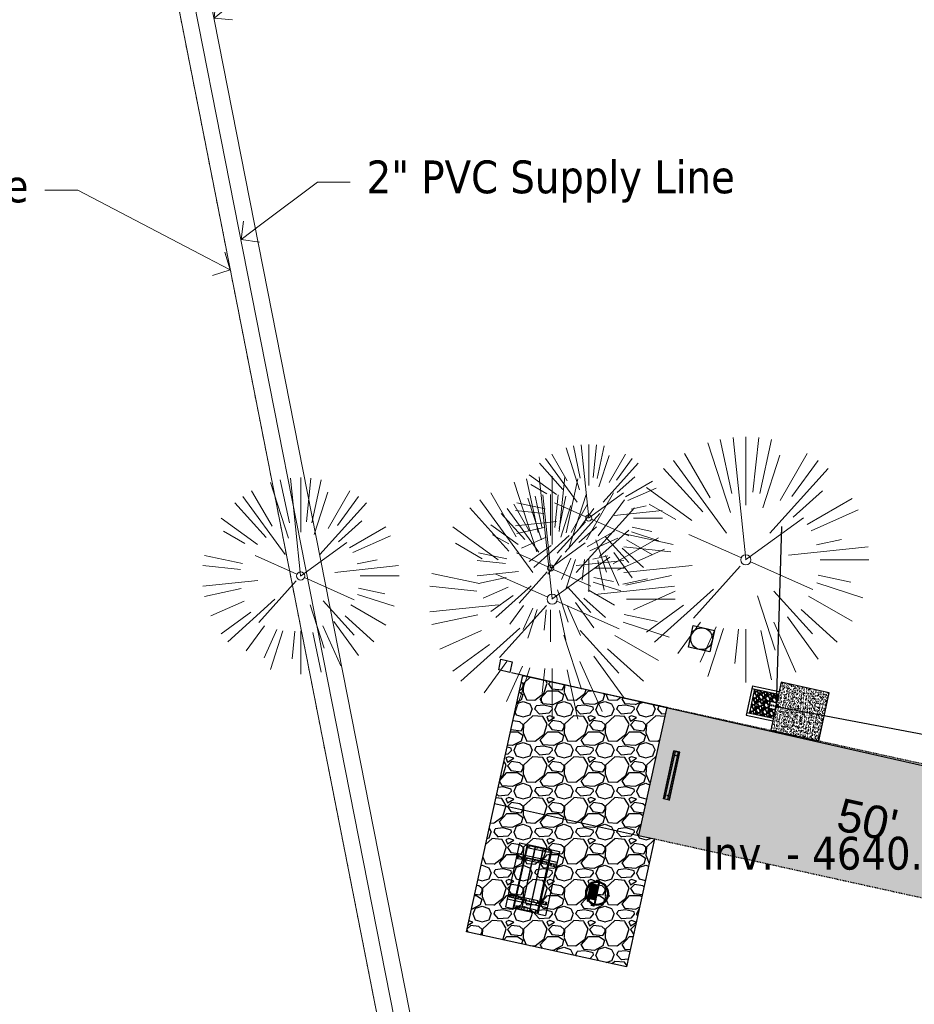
# Model space of a CAD drawing. Header units: feet. Extents: x 1134296 to 1140710, y 647902 to 649877.
# Tile 17 of 66: x 1134699 to 1134808, y 648589 to 648709. Entities that reach past the tile are written whole.
import ezdxf
from ezdxf import colors
from ezdxf.entities.mleader import LeaderData, LeaderLine
from ezdxf.lldxf.tags import DXFTag
from ezdxf.math import Vec2, Vec3

# ---------------------------------------------------------------- set-up
doc = ezdxf.new("R2010")
doc.units = ezdxf.units.FT
doc.header["$MEASUREMENT"] = 0
for name, pattern in [('HIDDEN4', [0.095, 0.05, -0.045]), ('PHANTOM2', [1.25, 0.625, -0.125, 0.125, -0.125, 0.125, -0.125]), ('RAD', [0.13, 0.08, -0.05])]:
    doc.linetypes.add(name, pattern=pattern)
for name, color, linetype in [('-AGGREGATE', 8, 'Continuous'), ('-BOLTS-LAGS-SCREWS', 7, 'Continuous'), ('-CONCRETE', 9, 'Continuous'), ('-HARDWARE', 7, 'Continuous'), ('-TIMBER', 6, 'Continuous'), ('-WOOD', 5, 'Continuous'), ('C-CAMPSITE-PADS', 6, 'Continuous'), ('C-PRKG-ASPH', 5, 'Continuous'), ('C-PRKG-GRVL', 8, 'Continuous'), ('C-PRKG-WHEL-STOP', 5, 'Continuous'), ('C-ROAD-GRVL', 1, 'RAD'), ('C-SWLK-CONC', 5, 'Continuous'), ('C-SWLK-CONC-PATT', 5, 'Continuous'), ('C-SWLK-GRVL-PATT', 8, 'Continuous'), ('C-UTIL-ELEC-MEP', 7, 'UGE (.5x)'), ('C-UTIL-HYDRANT', 5, 'Continuous'), ('C-UTIL-WATER-MEP', 7, 'WATER (.5x)'), ('G-TEXT-ST02', 2, 'Continuous'), ('G-XREF', 7, 'Continuous')]:
    doc.layers.add(name, color=color, linetype=linetype)
for name, color, linetype, lineweight in [('-ANGLE-IRON', 8, 'Continuous', 25), ('V-ANNO-TEXT', 8, 'Continuous', 13), ('V-SITE-VEGE', 8, 'Continuous', 18), ('V-UTIL-WATR-LINE', 8, 'WATER', 15)]:
    doc.layers.add(name, color=color, linetype=linetype, lineweight=lineweight)
doc.styles.add('Arial', font='arial.ttf', dxfattribs={"height": 180})
doc.styles.add('SEI-Dim & Leader', font='tahoma.ttf')
doc.styles.get("Standard").update_dxf_attribs({"font": 'arial.ttf'})
tags = doc.linetypes.add('UGE (.5x)', pattern='A,0.75,-0.2,["UGE",Standard,S=0.08,R=0,X=-0.1,Y=-0.04],-0.2', length=1.15).pattern_tags.tags
tags[6] = DXFTag(74, 10)
tags = doc.linetypes.add('WATER', pattern='A,1.5,-0.2,["W",Standard,S=0.08,R=0,X=-0.1,Y=-0.04],-0.05', length=1.75).pattern_tags.tags
tags[6] = DXFTag(74, 10)
tags = doc.linetypes.add('WATER (.5x)', pattern='A,0.75,-0.2,["W",Standard,S=0.08,R=0,X=-0.1,Y=-0.04],-0.05', length=1).pattern_tags.tags
tags[6] = DXFTag(74, 10)

# ---------------------------------------------------------------- blocks, each defined once
blk = doc.blocks.new('V-SITE-VEGE-Coniferious Tree 2')
at = {"color": 0, "linetype": 'ByBlock'}
for p, q in [((-0.0575, 0.2704), (-0.104, 0.4891)), ((-0.0003, 0.0026), (-0.0523, 0.4973)), ((0, 0.2219), (0, 0.5)), ((0.0289, 0.2753), (0.0522, 0.4973)), ((0.0572, 0.2693), (0.1039, 0.4891)), ((-0.0626, 0.1926), (-0.1545, 0.4755)), ((-0.0791, 0.1089), (-0.2939, 0.4045)), ((-0.146, 0.2528), (-0.25, 0.433)), ((0.0685, 0.211), (0.1382, 0.4256)), ((0.1391, 0.2411), (0.25, 0.433)), ((0.1869, 0.2573), (0.2939, 0.4045)), ((-0.1757, 0.1951), (-0.3346, 0.3716)), ((0.0978, 0.1086), (0.3345, 0.3716)), ((-0.2201, 0.1599), (-0.4046, 0.2939)), ((0.192, 0.1729), (0.3116, 0.2806)), ((0.2488, 0.1436), (0.433, 0.25)), ((-0.2844, 0.1642), (-0.3931, 0.227)), ((0.2659, 0.1184), (0.4568, 0.2034)), ((-0.0009, -0.0007), (0.235, 0.1707)), ((-0.2961, 0.0629), (-0.4891, 0.1039)), ((-0.0199, 0.0089), (-0.2319, 0.1032)), ((0.2873, 0.0611), (0.3885, 0.0826)), ((-0.306, 0.0322), (-0.4973, 0.0523)), ((0.1731, 0.0182), (0.4972, 0.0523)), ((0.3025, 0), (0.5, 0)), ((-0.2183, -0.0229), (-0.4973, -0.0523)), ((-0.023, -0.0255), (-0.2138, -0.2374)), ((0.0185, -0.0083), (0.272, -0.1211)), ((-0.3022, -0.0642), (-0.4891, -0.1039)), ((0.2936, -0.0624), (0.4274, -0.0908)), ((-0.132, -0.1189), (-0.3716, -0.3346)), ((0.2891, -0.094), (0.4755, -0.1545)), ((-0.2881, -0.1283), (-0.4568, -0.2034)), ((0.0478, -0.1473), (0.1192, -0.3671)), ((0.1144, -0.1271), (0.2718, -0.3019)), ((0.2555, -0.1475), (0.433, -0.25)), ((-0.2545, -0.1849), (-0.4046, -0.2939)), ((0.1689, -0.2325), (0.2939, -0.4045)), ((0.2254, -0.2029), (0.3716, -0.3346)), ((-0.1843, -0.2536), (-0.2767, -0.3808)), ((-0.1214, -0.2725), (-0.1856, -0.4168)), ((-0.091, -0.2799), (-0.1545, -0.4755)), ((0.1131, -0.2541), (0.2033, -0.4568)), ((-0.0297, -0.2818), (-0.0443, -0.4216)), ((0, -0.2818), (0, -0.5)), ((0.061, -0.2873), (0.1039, -0.4891))]:
    blk.add_line(p, q, dxfattribs=at)
blk.add_circle((0, 0), 0.0208)
blk = doc.blocks.new('_Open90')
at = {"color": 0, "linetype": 'ByBlock', "lineweight": -2}
for p, q in [((-0.5, 0.5), (0, 0)), ((0, 0), (-1, 0)), ((0, 0), (-0.5, -0.5))]:
    blk.add_line(p, q, dxfattribs=at)
blk = doc.blocks.new('Wheel_Stop')
for points in [[(-36, 6.75), (36, 6.75)], [(-36, -2.25), (-36, 6.75)], [(-35.625, 4.5), (-36, 6.75)], [(-35.625, 0), (-36, -2.25)], [(-35.955, 6.48), (35.955, 6.48)], [(-35.625, 4.5), (-35.625, 0)], [(-35.625, 4.5), (35.625, 4.5)], [(-35.625, 0), (35.625, 0)], [(35.625, 4.5), (36, 6.75)], [(35.625, 4.5), (35.625, 0)], [(35.625, 0), (36, -2.25)], [(36, -2.25), (36, 6.75)], [(-36, -2.25), (36, -2.25)], [(-35.955, -1.98), (35.955, -1.98)]]:
    blk.add_lwpolyline(points)
for centre in [(-30, 2.25), (30, 2.25)]:
    blk.add_circle(centre, 0.5)
blk = doc.blocks.new('10FT_Precast Table')
at = {"layer": '-ANGLE-IRON'}
for p, q in [((-43.5, 15.3), (-46.5, 15.3)), ((-46.5, 15.3), (-46.5, -15.3)), ((-43.5, -15.3), (-43.5, 15.3)), ((-28.5, 21.1), (-28.5, 27.6)), ((-28.5, 27.6), (-24.5, 27.6)), ((-24.5, 21.1), (-28.5, 21.1)), ((-25.5, 15.3), (-28.5, 15.3)), ((-28.5, 15.3), (-28.5, -15.3)), ((-25.5, -15.3), (-25.5, 15.3)), ((-24.5, 27.6), (-24.5, 21.1)), ((28.5, 21.1), (28.5, 27.6)), ((28.5, 27.6), (32.5, 27.6)), ((32.5, 21.1), (28.5, 21.1)), ((32.5, 15.3), (29.5, 15.3)), ((29.5, 15.3), (29.5, -15.3)), ((32.5, 27.6), (32.5, 21.1)), ((32.5, -15.3), (32.5, 15.3)), ((46.5, 15.3), (43.5, 15.3)), ((43.5, 15.3), (43.5, -15.3)), ((46.5, -15.3), (46.5, 15.3)), ((-46.5, -15.3), (-43.5, -15.3)), ((-28.5, -15.3), (-25.5, -15.3)), ((-28.5, -27.6), (-28.5, -21.1)), ((-28.5, -21.1), (-24.5, -21.1)), ((-24.5, -27.6), (-28.5, -27.6)), ((-24.5, -21.1), (-24.5, -27.6)), ((28.5, -27.6), (28.5, -21.1)), ((28.5, -21.1), (32.5, -21.1)), ((32.5, -27.6), (28.5, -27.6)), ((29.5, -15.3), (32.5, -15.3)), ((32.5, -21.1), (32.5, -27.6)), ((43.5, -15.3), (46.5, -15.3))]:
    blk.add_line(p, q, dxfattribs=at)
at = {"layer": '-BOLTS-LAGS-SCREWS'}
for centre in [(-26.5, 26.1), (-26.5, 22.6), (30.5, 26.1), (30.5, 22.6), (-45, 14.3), (-45, 8.8), (-45, 2.8), (-27, 14.3), (-27, 8.8), (-27, 2.8), (31, 14.3), (31, 8.8), (31, 2.8), (45, 14.3), (45, 8.8), (45, 2.8), (-45, -2.8), (-45, -8.8), (-45, -14.3), (-27, -2.8), (-27, -8.8), (-27, -14.3), (31, -2.8), (31, -8.8), (31, -14.3), (45, -2.8), (45, -8.8), (45, -14.3), (-26.5, -22.6), (-26.5, -26.1), (30.5, -22.6), (30.5, -26.1)]:
    blk.add_circle(centre, 0.156, dxfattribs=at)
at = {"layer": '-CONCRETE'}
for p, q in [((-32, -30), (-32, 30)), ((-28.5, 30), (-28.5, 27.6)), ((32.5, 30), (32.5, 27.6)), ((36, -30), (36, 30)), ((-28.5, -27.1), (-28.5, 27.1)), ((32.5, -27.1), (32.5, 27.1)), ((-28.5, -30), (-28.5, -27.6)), ((32.5, -27.6), (32.5, -30))]:
    blk.add_line(p, q, dxfattribs=at)
at = {"layer": '-TIMBER'}
for p, q in [((-48, 18.7), (-48, 30)), ((-48, 30), (48, 30)), ((48, 18.7), (48, 30)), ((-48, 18.7), (48, 18.7)), ((-48, 5.9), (-48, 17.1)), ((-48, 17.1), (48, 17.1)), ((48, 17.1), (48, 5.9)), ((-48, 5.9), (48, 5.9)), ((-48, -5.6), (-48, 5.6)), ((-48, 5.6), (48, 5.6)), ((48, 5.6), (48, -5.6)), ((48, -5.6), (-48, -5.6)), ((-48, -17.1), (-48, -5.9)), ((48, -5.9), (-48, -5.9)), ((48, -5.9), (48, -17.1)), ((48, -17.1), (-48, -17.1)), ((-48, -30), (-48, -18.7)), ((-48, -18.7), (48, -18.7)), ((48, -30), (48, -18.7)), ((-48, -30), (48, -30))]:
    blk.add_line(p, q, dxfattribs=at)
blk = doc.blocks.new('*X1280')
at = {"color": 0}
for p, q in [((146.1, 353.6), (146.1, 353.7)), ((146.1, 352.9), (146.8, 353.6)), ((146.1, 352.5), (146.8, 353.3)), ((146.1, 351.8), (146.8, 352.6)), ((146.1, 351.5), (146.8, 352.2)), ((146.1, 350.8), (146.8, 351.5)), ((146.3, 350.7), (146.8, 351.2))]:
    blk.add_line(p, q, dxfattribs=at)
blk = doc.blocks.new('Pilot Rocks FS-30_18_PA')
at = {"layer": '-HARDWARE'}
for p, q in [((-8.8, 0), (-17.9, 0)), ((-17.9, 0), (-12.8, 0)), ((-10.2, 0), (10.2, 0)), ((8.8, 0), (17.9, 0)), ((12.8, 0), (17.9, 0)), ((-18.9, -1.4), (-18.9, -1)), ((-18.9, -1.4), (-18.9, -1)), ((-18.9, -4.6), (-18.9, -1.4)), ((-18.9, -1.4), (-18.9, -1.4)), ((-18.2, -1.4), (-18.2, -1)), ((-18.2, -1), (-18.2, -1.4)), ((-18.2, -1.4), (-18.1, -1.4)), ((-18.1, -1.4), (-18.1, -4.6)), ((-8.8, -0.6), (-17.9, -0.6)), ((-13.3, -0.6), (-17.9, -0.6)), ((-10.2, -0.6), (10.2, -0.6)), ((-10.2, -0.6), (-10.2, -11.3)), ((-10.2, -11.3), (-10.2, -14.8)), ((-10.2, -13.7), (-10.2, -14.8)), ((-9.5, -0.6), (-9.5, -11.3)), ((-9.5, -11.3), (-9.5, -14.8)), ((-9.5, -11.6), (9.5, -11.6)), ((-9.5, -12.3), (9.5, -12.3)), ((-8.8, -0.6), (-8.8, -11.6)), ((-8.3, -0.6), (-8.3, -11.6)), ((-7.5, -0.6), (-7.5, -11.6)), ((-7, -0.6), (-7, -11.6)), ((-6.2, -0.6), (-6.2, -11.6)), ((-5.7, -0.6), (-5.7, -11.6)), ((-4.9, -0.6), (-4.9, -11.6)), ((-4.3, -0.6), (-4.3, -11.6)), ((-3.6, -0.6), (-3.6, -11.6)), ((-3, -0.6), (-3, -11.6)), ((-2.2, -0.6), (-2.2, -11.6)), ((-1.7, -0.6), (-1.7, -11.6)), ((-0.9, -0.6), (-0.9, -11.6)), ((-0.4, -0.6), (-0.4, -11.6)), ((0.4, -0.6), (0.4, -11.6)), ((0.9, -0.6), (0.9, -11.6)), ((1.7, -0.6), (1.7, -11.6)), ((2.2, -0.6), (2.2, -11.6)), ((3, -0.6), (3, -11.6)), ((3.6, -0.6), (3.6, -11.6)), ((4.3, -0.6), (4.3, -11.6)), ((4.9, -0.6), (4.9, -11.6)), ((5.7, -0.6), (5.7, -11.6)), ((6.2, -0.6), (6.2, -11.6)), ((7, -0.6), (7, -11.6)), ((7.5, -0.6), (7.5, -11.6)), ((8.3, -0.6), (8.3, -11.6)), ((8.8, -0.6), (8.8, -11.6)), ((17.9, -0.6), (8.8, -0.6)), ((9.5, -0.6), (9.5, -11.3)), ((9.5, -11.3), (9.5, -14.8)), ((10.2, -0.6), (10.2, -11.3)), ((10.2, -11.3), (10.2, -14.8)), ((10.2, -14.8), (10.2, -13.7)), ((18.1, -4.6), (18.1, -1.4)), ((18.1, -1.4), (18.2, -1.4)), ((18.9, -4.6), (18.1, -4.6)), ((18.2, -1.4), (18.2, -1)), ((18.2, -1.4), (18.2, -1)), ((18.9, -1.4), (18.9, -1)), ((18.9, -1), (18.9, -1.4)), ((18.9, -1.4), (18.9, -1.4)), ((18.9, -1.4), (18.9, -4.6)), ((-9.5, -14.8), (-9.5, -14.5)), ((9.5, -14.5), (9.5, -14.8))]:
    blk.add_line(p, q, dxfattribs=at)
at = {"layer": '-HARDWARE', "flags": 128}
for points in [[(0, 18.2, 1), (-0.6, 18.2), (-0.6, 15, 1), (0, 15), (0, 18.2)], [(-11.8, -8.9, -1), (-11.3, -9.4), (-13.5, -11.7, -1), (-14, -11.3), (-11.8, -8.9)], [(11.8, -8.9, 1), (11.3, -9.4), (13.5, -11.7, 1), (14, -11.3), (11.8, -8.9)]]:
    blk.add_lwpolyline(points, format="xyb", dxfattribs=at)
at = {"layer": '-HARDWARE'}
for points in [[(-18.9, -4.6), (-18.9, -1.4), (-18.1, -1.4), (-18.1, -4.6)], [(-7.5, -11.6), (-8.3, -11.6), (-8.3, -0.6), (-7.5, -0.6)], [(-6.2, -11.6), (-7, -11.6), (-7, -0.6), (-6.2, -0.6)], [(-4.9, -11.6), (-5.7, -11.6), (-5.7, -0.6), (-4.9, -0.6)], [(-3.6, -11.6), (-4.3, -11.6), (-4.3, -0.6), (-3.6, -0.6)], [(-2.2, -11.6), (-3, -11.6), (-3, -0.6), (-2.2, -0.6)], [(-0.9, -11.6), (-1.7, -11.6), (-1.7, -0.6), (-0.9, -0.6)], [(-0.4, -11.6), (0.4, -11.6), (0.4, -0.6), (-0.4, -0.6)], [(0.9, -11.6), (1.7, -11.6), (1.7, -0.6), (0.9, -0.6)], [(2.2, -11.6), (3, -11.6), (3, -0.6), (2.2, -0.6)], [(3.6, -11.6), (4.3, -11.6), (4.3, -0.6), (3.6, -0.6)], [(4.9, -11.6), (5.7, -11.6), (5.7, -0.6), (4.9, -0.6)], [(6.2, -11.6), (7, -11.6), (7, -0.6), (6.2, -0.6)], [(7.5, -11.6), (8.3, -11.6), (8.3, -0.6), (7.5, -0.6)], [(18.9, -4.6), (18.9, -1.4), (18.1, -1.4), (18.1, -4.6)]]:
    blk.add_lwpolyline(points, close=True, dxfattribs=at)
for centre, radius, start, end in [((0, 0), 17.1, 0.1484, 179.8516), ((0, 0), 15.7, 0.161, 179.839), ((-17.9, -1), 1, 90, 180), ((-17.9, -1), 1, 90, 180), ((17.9, -1), 1, 0, 90), ((17.9, -1), 1, 0, 90), ((-17.9, -1), 0.333, 90, 180), ((-17.9, -1), 0.333, 90, 180), ((0, 0), 17.1, 182.0901, 220.7491), ((0, 0), 15.7, 182.2674, 220.2248), ((0, 0), 17.1, 220.7491, 233.2978), ((0, 0), 15.7, 220.2248, 229.5861), ((-9.9, -11.6), 0.333, 0, 180), ((0, 0), 15.7, 232.704, 307.296), ((0, 0), 17.1, 236.0414, 303.9586), ((9.9, -11.6), 0.333, 0, 180), ((0, 0), 15.7, 310.4139, 319.7752), ((0, 0), 17.1, 306.7022, 319.2509), ((0, 0), 15.7, 319.7752, 357.7326), ((0, 0), 17.1, 319.2509, 357.9099), ((17.9, -1), 0.333, 0, 90), ((17.9, -1), 0.333, 0, 90), ((-9.9, -14.8), 0.333, 180, 0), ((-9.9, -14.8), 0.333, 180, 0), ((9.9, -14.8), 0.333, 180, 0), ((9.9, -14.8), 0.333, 180, 0)]:
    blk.add_arc(centre, radius, start, end, dxfattribs=at)
at = {"layer": '-HARDWARE', "rotation": 180}
for p, xscale, yscale, zscale in [((137.7, 372.6), 1.066666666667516, 1.066666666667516, 1.066666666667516), ((-137.7, 372.6), -1.066666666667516, 1.066666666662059, 1.066666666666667)]:
    blk.add_blockref('*X1280', p, dxfattribs=dict(at, xscale=xscale, yscale=yscale, zscale=zscale))
blk = doc.blocks.new('HYDRANT & PAD')
at = {"layer": '-AGGREGATE'}
h = blk.add_hatch(dxfattribs=at)
h.set_pattern_fill('GRAVEL', color=256, scale=10)
h.paths.add_polyline_path([(18, 72), (18, 108), (-18, 108), (-18, 72), (-4.8, 72), (-4.8, 81.6), (4.8, 81.6), (4.8, 72)])
at = {"layer": 'C-SWLK-CONC-PATT'}
h = blk.add_hatch(dxfattribs=at)
h.set_pattern_fill('AR-CONC', color=256)
h.set_pattern_definition([(50, (-9267.939, -358120.348), (7.17260183, -0.62752135), [0.75, -8.25]), (355, (-9267.939, -358120.348), (-1.38751334, 7.52192134), [0.6, -6.6]), (100.4514445, (-9267.341, -358120.4), (5.78508847, 6.89439991), [0.63740192, -7.01142112]), (46.1842, (-9267.939, -358118.348), (10.6724133, -1.6551928), [1.125, -12.375]), (96.6356355, (-9267.05, -358118.486), (9.34661946, 9.741186), [0.95610342, -10.5171376]), (351.184164, (-9267.939, -358118.348), (9.34661945, 9.741186), [0.9, -9.9]), (21, (-9266.939, -358118.848), (5.96907052, -4.02618891), [0.75, -8.25]), (326, (-9266.939, -358118.848), (2.43315332, 7.25150045), [0.6, -6.6]), (71.4514447, (-9266.4415, -358119.1835), (8.40222377, 3.22531153), [0.6374019, -7.01142112]), (37.5, (-9267.939, -358120.348), (0.121598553, 3.328938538), [0, -6.52, 0, -6.7, 0, -6.625]), (7.5, (-9267.939, -358120.348), (2.630695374, 3.94411712), [0, -3.82, 0, -6.37, 0, -2.525]), (327.5, (-9270.169, -358120.348), (5.338224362, -0.225548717), [0, -2.5, 0, -7.8, 0, -10.35]), (317.5, (-9271.169, -358120.348), (5.831861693, 1.001049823), [0, -3.25, 0, -5.18, 0, -7.35])])
h.paths.add_polyline_path([(36, 72), (-0.5, 72), (-1.8, 72), (-5.8, 72), (-36, 72), (-36, 0), (36, 0)])
at = {"layer": '-HARDWARE'}
for p, q in [((-0.9, 70.2), (-0.9, 69.5)), ((-0.1, 68.2), (-0.2, 71.2)), ((-0.2, 71.2), (0.3, 71.2)), ((0.3, 71.2), (0.2, 68.2)), ((0.9, 70.2), (0.9, 69.5))]:
    blk.add_line(p, q, dxfattribs=at)
for points in [[(-0.8, 82.6), (-0.8, 82)], [(0.8, 82), (-0.8, 82)], [(-0.6, 81.6), (-0.6, 82)], [(0.6, 81.6), (0.6, 82)], [(0.7, 82.6), (0.7, 82)]]:
    blk.add_lwpolyline(points, dxfattribs=at)
at = {"layer": '-HARDWARE', "linetype": 'HIDDEN4'}
for points in [[(-0.6, 81.6), (-0.6, 72.1)], [(0.6, 81.6), (0.6, 72)]]:
    blk.add_lwpolyline(points, dxfattribs=at)
at = {"layer": '-HARDWARE'}
blk.add_lwpolyline([(0.9, 69.5), (0.8, 68.6, 0.013614), (0.8, 68.5), (0.8, 68.1, -0.014895), (0.8, 68.1), (0.8, 67.7, -0.39687), (0.4, 67.4), (-0.5, 67.4, -0.39687), (-0.8, 67.7), (-0.8, 68.1, -0.014895), (-0.8, 68.1), (-0.8, 68.5, 0.013614), (-0.8, 68.6), (-0.9, 69.5)], format="xyb", dxfattribs=at)
for centre, radius, start, end in [((0, 71), 1.2, 284.4558, 262.278), ((0, 82.6), 0.794, 340.8718, 199.1282), ((0, 82.6), 0.75, 0, 180)]:
    blk.add_arc(centre, radius, start, end, dxfattribs=at)
at = {"layer": '-TIMBER', "flags": 128}
for points in [[(-22, 112), (-22, 72)], [(22, 112), (-22, 112)], [(-18, 112), (-18, 72)], [(18, 108), (-18, 108)], [(18, 112), (18, 72)], [(22, 112), (22, 72)]]:
    blk.add_lwpolyline(points, dxfattribs=at)
at = {"layer": '-WOOD'}
blk.add_lwpolyline([(4.8, 72), (4.8, 81.6), (-4.8, 81.6), (-4.8, 72)], close=True, dxfattribs=at)
at = {"layer": 'C-SWLK-CONC'}
blk.add_lwpolyline([(36, 0), (36, 72), (-36, 72), (-36, 0)], dxfattribs=at)
at = {"layer": 'C-SWLK-CONC', "linetype": 'Continuous'}
blk.add_lwpolyline([(-36, 0), (36, 0)], dxfattribs=at)
blk = doc.blocks.new('C_PBASE-PACTOLA_02403811')
at = {"layer": 'C-CAMPSITE-PADS'}
blk.add_lwpolyline([(1134776.08, 648609.2), (1134772.64, 648593.57), (1134753.11, 648597.87), (1134759.99, 648629.13), (1134777.56, 648625.26), (1134774.12, 648609.63)], close=True, dxfattribs=at)
at = {"layer": 'C-ROAD-GRVL', "flags": 128}
for points in [[(1134777.56, 648625.26), (1134842.87, 648610.88, 0.214261), (1134862.93, 648615.06)], [(1134776.08, 648609.2), (1134825.64, 648598.29, -0.647093), (1134827.5, 648589.36)]]:
    blk.add_lwpolyline(points, format="xyb", dxfattribs=at)
at = {"layer": 'C-UTIL-ELEC-MEP'}
blk.add_lwpolyline([(1134925.62, 648677.51), (1134886.03, 648629.1), (1134845.68, 648609.77), (1134758.6, 648629.46)], dxfattribs=at)
blk.add_lwpolyline([(1134757.05, 648629.82), (1134757.31, 648631.13), (1134758.68, 648630.81), (1134758.41, 648629.5)], close=True, dxfattribs=at)
at = {"layer": 'C-UTIL-WATER-MEP'}
blk.add_line((1134790.98, 648625.37), (1134867.36, 648610.89), dxfattribs=at)
at = {"layer": 'C-UTIL-WATER-MEP', "flags": 128}
blk.add_lwpolyline([(1134790.98, 648625.37), (1134791.6, 648647.35)], dxfattribs=at)
at = {"layer": 'C-UTIL-WATER-MEP'}
blk.add_lwpolyline([(1134780.81, 648635.23), (1134783.41, 648634.65), (1134782.84, 648632.05), (1134780.24, 648632.62)], close=True, dxfattribs=at)
blk.add_circle((1134781.82, 648633.64), 1.33, dxfattribs=at)
at = {"layer": 'Defpoints'}
blk.add_lwpolyline([(1134756.55, 648613.5), (1134774.12, 648609.63)], dxfattribs=at)
at = {"layer": '-HARDWARE', "xscale": 0.08333333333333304, "yscale": 0.08333333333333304, "zscale": 0.08333333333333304, "rotation": 257.5837631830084}
blk.add_blockref('Pilot Rocks FS-30_18_PA', (1134769.06, 648602.55), dxfattribs=at)
at = {"xscale": 0.08333333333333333, "yscale": 0.08333333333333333, "zscale": 0.08333333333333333, "rotation": 257.583763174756}
blk.add_blockref('10FT_Precast Table', (1134761.17, 648604.29), dxfattribs=at)
at = {"layer": 'C-PRKG-WHEL-STOP', "xscale": 0.08333333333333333, "yscale": 0.08333333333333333, "zscale": 0.08333333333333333, "rotation": 77.58376317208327}
blk.add_blockref('Wheel_Stop', (1134778.35, 648616.89), dxfattribs=at)
at = {"layer": 'C-UTIL-HYDRANT', "xscale": 0.08333333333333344, "yscale": 0.08333333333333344, "zscale": 0.08333333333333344, "rotation": 77.58376256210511}
blk.add_blockref('HYDRANT & PAD', (1134796.77, 648624.1), dxfattribs=at)
at = {"layer": 'C-CAMPSITE-PADS', "insert": (1134798.95, 648614.23), "char_height": 4, "attachment_point": 1, "rotation": 347.54, "style": 'Arial'}
blk.add_mtext_dynamic_manual_height_columns("50'", width=10.6683, gutter_width=12, heights=[0], dxfattribs=at)
blk = doc.blocks.new('C_PHTCH-PACTOLA_02403811')
at = {"layer": 'C-PRKG-ASPH'}
h = blk.add_hatch(dxfattribs=at)
h.set_pattern_fill('ANSI31', color=256, scale=10, angle=70)
edge = h.paths.add_edge_path(flags=16)
edge.add_arc((1135093.57, 648760.36), 542, 143.5704, 153.2664, ccw=False)
edge.add_arc((1135093.57, 648760.36), 542, 133.8743, 143.5704, ccw=False)
edge.add_line((1134717.92, 649151.06), (1134791.74, 649222.04))
edge.add_arc((1134924.81, 649083.64), 192, 124.3358, 133.8743, ccw=False)
edge.add_line((1134816.52, 649242.18), (1134837.54, 649256.54))
edge.add_arc((1134886.61, 649184.7), 87, 64.8666, 124.3358, ccw=False)
edge.add_line((1134923.57, 649263.47), (1134945.86, 649253.01))
edge.add_arc((1134736.9, 648807.59), 492, 56.4591, 64.8666, ccw=False)
edge.add_line((1135008.74, 649217.67), (1135070.9, 649176.46))
edge.add_arc((1135036.64, 649124.78), 62, -10.868, 56.4591, ccw=False)
edge.add_line((1135097.53, 649113.09), (1135091.83, 649083.4))
edge.add_arc((1135001.48, 649100.74), 92, 337.8486, 349.132, ccw=False)
edge.add_line((1135086.69, 649066.05), (1135029.44, 648925.41))
edge.add_arc((1134573.75, 649110.92), 492, 335.736, 337.8486, ccw=False)
edge.add_line((1135022.29, 648908.74), (1134970.11, 648792.98))
edge.add_line((1134970.11, 648792.98), (1134955.07, 648759.62))
edge.add_arc((1134506.53, 648961.81), 492, 331.3466, 335.736, ccw=False)
edge.add_line((1134938.28, 648725.89), (1134902.77, 648660.9))
edge.add_arc((1134778.16, 648728.99), 142, 305.9573, 331.3466, ccw=False)
edge.add_line((1134861.54, 648614.05), (1134757.48, 648538.57))
edge.add_arc((1134835.58, 648430.91), 133, 125.9573, 166.4172)
edge.add_arc((1134672.28, 648470.36), 35, 244.1086, 346.4172, ccw=False)
edge.add_arc((1134691.46, 648509.91), 78.96, 214.9055, 244.1168, ccw=False)
edge.add_line((1134626.71, 648464.73), (1134623.06, 648469.96))
edge.add_arc((1134821.51, 648608.47), 242, 191.1168, 214.9138, ccw=False)
edge.add_line((1134584.05, 648561.81), (1134566.4, 648651.59))
edge.add_arc((1135049.17, 648746.46), 492, 187.9519, 191.1168, ccw=False)
edge.add_line((1134561.9, 648678.39), (1134552.83, 648743.38))
edge.add_arc((1134842.02, 648783.77), 292, 166.3961, 187.9519, ccw=False)
edge.add_line((1134558.21, 648852.45), (1134566.77, 648887.84))
edge.add_arc((1135093.57, 648760.36), 542, 158.0478, 166.3961, ccw=False)
edge.add_arc((1135093.57, 648760.36), 542, 153.2664, 158.0478, ccw=False)
edge = h.paths.add_edge_path()
edge.add_line((1134664.93, 648091.02), (1134641.75, 648097.24))
edge.add_arc((1135131.44, 647965.88), 507, 154.1155, 164.9841, ccw=False)
edge.add_arc((1135131.44, 647965.88), 507, 153.4315, 154.1155, ccw=False)
edge.add_arc((1134241.51, 648410.91), 488, 333.4315, 338.6384)
edge.add_line((1134695.99, 648233.15), (1134704.11, 648253.93))
edge.add_arc((1134529.03, 648322.41), 188, 338.6384, 377.1955)
edge.add_arc((1134651.31, 648360.25), 60, 17.1955, 74.9727)
edge.add_line((1134666.86, 648418.2), (1134661.5, 648419.81))
edge.add_arc((1134691.49, 648509.95), 95, 223.9419, 251.5981, ccw=False)
edge.add_arc((1134691.54, 648509.98), 95.06, 214.9166, 223.9393, ccw=False)
edge.add_line((1134613.59, 648455.57), (1134609.94, 648460.8))
edge.add_arc((1134821.51, 648608.47), 258, 191.1168, 214.9138, ccw=False)
edge.add_line((1134568.35, 648558.72), (1134550.7, 648648.51))
edge.add_arc((1135049.17, 648746.46), 508, 187.9519, 191.1168, ccw=False)
edge.add_line((1134546.06, 648676.18), (1134536.98, 648741.16))
edge.add_arc((1134842.02, 648783.77), 308, 166.3961, 187.9519, ccw=False)
edge.add_line((1134542.66, 648856.22), (1134551.22, 648891.6))
edge.add_arc((1135093.57, 648760.36), 558, 163.9213, 166.3961, ccw=False)
edge.add_arc((1134538.18, 648920.44), 20, 343.9213, 402.7699)
edge.add_line((1134552.86, 648934.02), (1134533.45, 648955.01))
edge.add_arc((1135093.57, 648760.36), 592.98, 146.01874, 160.8371, ccw=False)
edge.add_line((1134601.86, 649091.79), (1134616.58, 649064.03))
edge.add_arc((1134621, 649066.38), 5, 207.9516, 327.0741)
edge.add_arc((1135093.57, 648760.36), 558, 133.8743, 147.0741, ccw=False)
edge.add_line((1134706.83, 649162.6), (1134780.65, 649233.58))
edge.add_arc((1134924.81, 649083.64), 208, 124.3358, 133.8743, ccw=False)
edge.add_line((1134807.49, 649255.39), (1134828.52, 649269.75))
edge.add_arc((1134886.61, 649184.7), 103, 64.8666, 124.3358, ccw=False)
edge.add_line((1134930.36, 649277.95), (1134952.66, 649267.49))
edge.add_arc((1134736.9, 648807.59), 508, 56.4591, 64.8666, ccw=False)
edge.add_line((1135017.58, 649231), (1135079.74, 649189.8))
edge.add_arc((1135036.64, 649124.78), 78, -10.868, 56.4591, ccw=False)
edge.add_line((1135113.25, 649110.08), (1135107.54, 649080.38))
edge.add_arc((1135001.48, 649100.74), 108, 337.8486, 349.132, ccw=False)
edge.add_line((1135101.51, 649060.02), (1135044.25, 648919.38))
edge.add_arc((1134573.75, 649110.92), 508, 335.736, 337.8486, ccw=False)
edge.add_line((1135036.87, 648902.16), (1134969.66, 648753.05))
edge.add_arc((1134506.53, 648961.81), 508, 331.3466, 335.736, ccw=False)
edge.add_line((1134952.32, 648718.22), (1134916.81, 648653.23))
edge.add_arc((1134778.16, 648728.99), 158, 305.9573, 331.3466, ccw=False)
edge.add_line((1134870.94, 648601.1), (1134766.88, 648525.62))
edge.add_arc((1134835.58, 648430.91), 117, 125.9573, 162.2649)
edge.add_arc((1134752.71, 648457.41), 30, 162.2649, 196.8024)
edge.add_arc((1134835.58, 648430.91), 113, 170.9217, 197.5477)
edge.add_line((1134727.84, 648396.84), (1134731.16, 648386.32))
edge.add_arc((1134529.03, 648322.41), 212, 11.3401, 17.5477, ccw=False)
edge.add_arc((1134529.06, 648322.4), 211.97, -20.6491, 11.3422, ccw=False)
edge.add_arc((1134759.87, 648235.31), 34.72, 159.1872, 239.4136)
edge.add_line((1134742.2, 648205.42), (1134709.51, 648185.7))
edge.add_line((1134709.51, 648185.7), (1134699, 648181.01))
edge.add_arc((1135131.44, 647965.88), 483, 153.5512, 164.9841)
at = {"layer": 'C-PRKG-GRVL'}
h = blk.add_hatch(dxfattribs=at)
h.set_pattern_fill('AR-SAND', color=256)
h.set_pattern_definition([(37.5, (0, 0), (-0.0629933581, 1.926823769), [0, -1.52, 0, -1.7, 0, -1.625]), (7.5, (0, 0), (1.7697767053, 2.822146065), [0, -0.82, 0, -1.37, 0, -0.525]), (327.5, (-1.23, 0), (3.1141418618, 0.0056590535), [0, -0.5, 0, -1.8, 0, -2.35]), (317.5, (-1.23, 0), (3.0061266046, 0.877675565), [0, -0.25, 0, -1.18, 0, -1.35])])
edge = h.paths.add_edge_path()
edge.add_line((1134774.12, 648609.63), (1134777.56, 648625.26))
edge.add_line((1134777.56, 648625.26), (1134842.87, 648610.88))
edge.add_arc((1134848.25, 648635.29), 25, 257.5838, 305.9573)
edge.add_line((1134862.93, 648615.06), (1134827.5, 648589.36))
edge.add_arc((1134824.57, 648593.41), 5, 305.9573, 437.5838)
edge.add_line((1134825.64, 648598.29), (1134774.12, 648609.63))
at = {"layer": 'C-SWLK-GRVL-PATT'}
h = blk.add_hatch(dxfattribs=at)
h.set_pattern_fill('GRAVEL', color=256, scale=5)
h.set_pattern_definition([(228.012787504, (3.6, 5), (-40, -45), [0.67268, -66.595440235]), (184.969740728, (3.15, 4.5), (60, 5), [1.15434, -114.279623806]), (132.510447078, (2, 4.4), (50, -55), [0.81394, -80.58016298]), (267.273689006, (0.05, 3.15), (5, 100), [1.05119, -104.067790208]), (292.833654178, (0, 2.1), (-25, 60), [1.030775, -102.04686564]), (357.273689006, (0.4, 1.15), (-100, 5), [1.05119, -104.067790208]), (37.694240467, (1.45, 1.1), (-65, -50), [1.390145, -137.624242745]), (72.255328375, (2.55, 1.95), (35, 110), [1.31244, -129.931607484]), (121.429565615, (2.95, 3.2), (-40, 65), [1.05475, -104.420365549]), (175.23635831, (2.4, 4.1), (55, -5), [1.20416, -59.003812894]), (222.397437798, (1.2, 4.2), (-60, -55), [1.55724, -154.166875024]), (138.814074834, (5, 3.1), (-35, 30), [0.531505, -52.619224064]), (171.46923439, (4.6, 3.45), (65, -10), [1.011185, -100.10755708]), (225, (3.6, 3.6), (-6e-16, -5), [0.707105, -6.363962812]), (203.198590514, (3.25, 4.2), (25, 10), [0.38079, -37.69807553]), (291.80140949, (2.9, 4.05), (-5, 15), [0.538515, -26.387309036]), (30.96375653, (3.1, 3.55), (15, 10), [0.874645, -28.280114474]), (161.56505118, (3.85, 4), (10, -5), [0.632455, -15.1789333]), (16.389540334, (0, 4.05), (50, 15), [0.886, -87.714225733]), (70.346175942, (0.85, 4.3), (-20.00000000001, -55.00000000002), [0.743305, -73.587038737]), (293.198590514, (3.85, 5), (-10, 25), [0.761575, -37.31729053]), (343.610459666, (4.15, 4.3), (-50, 15), [0.886, -87.714225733]), (339.44395478, (0, 0.95), (-25, 10), [0.8544, -41.865618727]), (294.77514057, (0.8, 0.65), (-25, 55), [0.71589, -70.873215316]), (66.801409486, (3.9, 0), (10, 25), [0.761575, -37.31729053]), (17.354024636, (4.2, 0.7), (-65, -20), [0.838155, -82.977118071]), (69.44395478, (1.45, 0), (-10, -25), [0.4272, -42.292818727]), (101.30993247, (3.6, 0), (-5, 20), [0.25495, -25.240147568]), (165.96375653, (3.55, 0.25), (15, -5), [1.030775, -19.584753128]), (186.009005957, (2.55, 0.5), (50, 5), [0.95525, -94.569615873]), (303.69006753, (3.1, 3.1), (-5, 10), [0.72111, -17.306646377]), (353.157226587, (3.5, 2.5), (85, -10), [1.25897, -124.63781312]), (60.9453959, (4.75, 2.35), (-20, -35), [0.51478, -50.963370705]), (90, (5, 2.8), (-5, 5), [0.3, -4.7]), (120.256437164, (2.45, 0.65), (20, -35), [0.69462, -68.767599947]), (48.012787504, (2.1, 1.25), (40, 45), [1.34536, -65.922760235]), (0, (3, 2.25), (5, 5), [1.3, -3.7]), (325.30484647, (4.3, 2.25), (50, -35), [0.79057, -78.266371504]), (254.0546041, (4.95, 1.8), (-5, -20), [0.72801, -35.672539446]), (207.645975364, (4.75, 1.1), (-95, -50), [1.185325, -117.347370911]), (175.42607874, (3.7, 0.55), (-65, 5), [1.253995, -124.14536704])])
h.paths.add_polyline_path([(1134759.99, 648629.13), (1134777.56, 648625.26), (1134774.12, 648609.63), (1134776.08, 648609.2), (1134772.64, 648593.57), (1134753.11, 648597.87)])
blk = doc.blocks.new('C_XBASE-PACTOLA_02403811')
at = {"layer": 'V-UTIL-WATR-LINE', "flags": 128}
for points in [[(1134858.56, 648010.49), (1134826.55, 648169.78), (1134826.36, 648170.82), (1134717.16, 648725.14), (1134629.62, 649043.23), (1134625.05, 649060.91), (1134616.07, 649112.68), (1134604.91, 649127.23)], [(1134860.52, 648010.88), (1134828.52, 648170.15), (1134828.33, 648171.19), (1134719.11, 648725.6), (1134719.1, 648725.64)]]:
    blk.add_lwpolyline(points, dxfattribs=at)
at = {"layer": 'V-UTIL-WATR-LINE', "ltscale": 0.75, "flags": 128}
blk.add_lwpolyline([(1134856.6, 648010.1), (1134824.59, 648169.4), (1134824.4, 648170.45), (1134715.22, 648724.68), (1134627.69, 649042.71), (1134623.1, 649060.49), (1134614.19, 649111.86), (1134603.32, 649126.01)], dxfattribs=at)
at = {"layer": 'V-UTIL-WATR-LINE', "linetype": 'PHANTOM2', "ltscale": 0.75, "flags": 128}
blk.add_lwpolyline([(1134856.6, 648010.1), (1134824.59, 648169.4), (1134824.4, 648170.45), (1134715.22, 648724.68), (1134627.69, 649042.71), (1134623.1, 649060.49), (1134614.19, 649111.86), (1134603.32, 649126.01)], dxfattribs=at)
at = {"layer": 'V-SITE-VEGE'}
for p, xscale, yscale, zscale in [((1134768.05, 648648.36), 17.99978256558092, 17.99978256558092, 17.99978256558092), ((1134787.23, 648643.27), 29.99963760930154, 29.99963760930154, 29.99963760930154), ((1134763.58, 648638.47), 29.99963760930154, 29.99963760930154, 29.99963760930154), ((1134763.39, 648642.25), 17.99978256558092, 17.99978256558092, 17.99978256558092)]:
    blk.add_blockref('V-SITE-VEGE-Coniferious Tree 2', p, dxfattribs=dict(at, xscale=xscale, yscale=yscale, zscale=zscale))
at = {"layer": 'V-SITE-VEGE', "xscale": 23.99971008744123, "yscale": 23.99971008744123, "zscale": 23.99971008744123, "rotation": 8.537736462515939e-07}
blk.add_blockref('V-SITE-VEGE-Coniferious Tree 2', (1134732.88, 648641.3), dxfattribs=at)
at = {"layer": 'V-ANNO-TEXT'}
ml = blk.add_multileader_mtext('Standard', dxfattribs=at)
ml.set_content('2" PVC Return Line', color=256, style='SEI-Dim & Leader')
ml.set_leader_properties(color=256, linetype='ByLayer', lineweight=-1)
ml.set_arrow_properties(name='OPEN90')
ml.build(insert=Vec2(0, 0))
ml.multileader.update_dxf_attribs({"text_left_attachment_type": 2, "text_right_attachment_type": 2, "dogleg_length": 0.1, "arrow_head_size": 3.2, "scale": 40})
ctx = ml.context
ctx.base_point, ctx.scale, ctx.arrow_head_size, ctx.plane_origin = Vec3(1134732.58, 648714.55), 40, 3.2, Vec3(1134722.3, 648709.41)
ctx.left_attachment, ctx.right_attachment = 2, 2
notes = []
notes.append((ctx, [(0, (1, 1, 0), (1134728.58, 648714.55), (1, 0), 4, [(0, [(1134722.3, 648709.41)], 0, [])])]))
ctx.mtext.insert, ctx.mtext.flow_direction = Vec3(1134734.58, 648716.63), 5
ml = blk.add_multileader_mtext('Standard', dxfattribs=at)
ml.set_content('Parking Wheel Stop (Typ.)', color=256, style='SEI-Dim & Leader')
ml.set_leader_properties(color=256, linetype='ByLayer', lineweight=-1)
ml.set_arrow_properties(name='OPEN90')
ml.build(insert=Vec2(0, 0))
ml.multileader.update_dxf_attribs({"text_left_attachment_type": 2, "text_right_attachment_type": 2, "dogleg_length": 0.1, "arrow_head_size": 3.2, "scale": 40})
ctx = ml.context
ctx.base_point, ctx.scale, ctx.arrow_head_size, ctx.plane_origin = Vec3(1134530.73, 648685.78), 40, 3.2, Vec3(1134518.56, 648681.32)
ctx.left_attachment, ctx.right_attachment = 2, 2
notes.append((ctx, [(0, (1, 1, 0), (1134526.73, 648685.78), (1, 0), 4, [(0, [(1134518.56, 648681.32)], 0, [])])]))
ctx.mtext.insert, ctx.mtext.width, ctx.mtext.flow_direction = Vec3(1134532.73, 648691.84), 35.4975, 5
ml = blk.add_multileader_mtext('Standard', dxfattribs=at)
ml.set_content('2" PVC Supply Line', color=256, style='SEI-Dim & Leader')
ml.set_leader_properties(color=256, linetype='ByLayer', lineweight=-1)
ml.set_arrow_properties(name='OPEN90')
ml.build(insert=Vec2(0, 0))
ml.multileader.update_dxf_attribs({"text_left_attachment_type": 2, "text_right_attachment_type": 2, "dogleg_length": 0.1, "arrow_head_size": 3.2, "scale": 40})
ctx = ml.context
ctx.base_point, ctx.scale, ctx.arrow_head_size, ctx.plane_origin = Vec3(1134738.93, 648689.37), 40, 3.2, Vec3(1134725.59, 648682.37)
ctx.left_attachment, ctx.right_attachment = 2, 2
notes.append((ctx, [(0, (1, 1, 0), (1134734.93, 648689.37), (1, 0), 4, [(0, [(1134725.59, 648682.37)], 0, [])])]))
ctx.mtext.insert, ctx.mtext.flow_direction = Vec3(1134740.93, 648692.02), 5
ml = blk.add_multileader_mtext('Standard', dxfattribs=at)
ml.set_content('B/W Control Line', color=256, style='SEI-Dim & Leader')
ml.set_leader_properties(color=256, linetype='ByLayer', lineweight=-1)
ml.set_arrow_properties(name='OPEN90')
ml.build(insert=Vec2(0, 0))
ml.multileader.update_dxf_attribs({"text_left_attachment_type": 2, "text_right_attachment_type": 2, "dogleg_length": 0.1, "arrow_head_size": 3.2, "scale": 40})
ctx = ml.context
ctx.base_point, ctx.scale, ctx.arrow_head_size, ctx.plane_origin = Vec3(1134657.07, 648688.39), 40, 3.2, Vec3(1134724.28, 648678.65)
ctx.left_attachment, ctx.right_attachment, ctx.text_align_type = 2, 2, 2
notes.append((ctx, [(1, (1, 1, 0), (1134705.65, 648688.39), (-1, 0), 4, [(0, [(1134724.28, 648678.65)], 0, [])])]))
ctx.mtext.insert, ctx.mtext.alignment, ctx.mtext.flow_direction = Vec3(1134699.65, 648690.91), 3, 5
ml = blk.add_multileader_mtext('Standard', dxfattribs=at)
ml.set_content('Inv. - 4640.12', color=256, style='SEI-Dim & Leader')
ml.set_leader_properties(color=256, linetype='ByLayer', lineweight=-1)
ml.set_arrow_properties(name='OPEN90')
ml.build(insert=Vec2(0, 0))
ml.multileader.update_dxf_attribs({"text_left_attachment_type": 2, "text_right_attachment_type": 2, "dogleg_length": 0.1, "arrow_head_size": 3.2, "scale": 40})
ctx = ml.context
ctx.base_point, ctx.scale, ctx.arrow_head_size, ctx.plane_origin = Vec3(1134778.68, 648607.37), 40, 3.2, Vec3(1134828.12, 648597.7)
ctx.left_attachment, ctx.right_attachment, ctx.text_align_type = 2, 2, 2
notes.append((ctx, [(0, (1, 1, 0), (1134820.84, 648607.37), (-1, 0), 4, [(0, [(1134828.12, 648597.7)], 0, [])])]))
ctx.mtext.insert, ctx.mtext.alignment, ctx.mtext.flow_direction = Vec3(1134814.84, 648609.45), 3, 5
for ctx, leaders in notes:
    for number, flags, end, landing, length, lines in leaders:
        leader = LeaderData()
        leader.index, (leader.has_last_leader_line, leader.has_dogleg_vector, leader.attachment_direction) = number, flags
        leader.last_leader_point, leader.dogleg_vector, leader.dogleg_length = Vec3(end), Vec3(landing), length
        for number, points, colour, breaks in lines:
            line = LeaderLine()
            line.index, line.vertices, line.color, line.breaks = number, Vec3.list(points), colors.encode_raw_color(colour), breaks
            leader.lines.append(line)
        ctx.leaders.append(leader)

msp = doc.modelspace()

# ---------------------------------------------------------------- block references
at = {"layer": 'G-TEXT-ST02'}
msp.add_blockref('C_PHTCH-PACTOLA_02403811', (0, 0), dxfattribs=at)

# ---------------------------------------------------------------- next in the draw order: block references
at = {"layer": 'G-XREF'}
msp.add_blockref('C_XBASE-PACTOLA_02403811', (0, 0), dxfattribs=at)

# ---------------------------------------------------------------- next in the draw order: block references
msp.add_blockref('C_PBASE-PACTOLA_02403811', (0, 0), dxfattribs=at)

doc.saveas('drawing.dxf')
